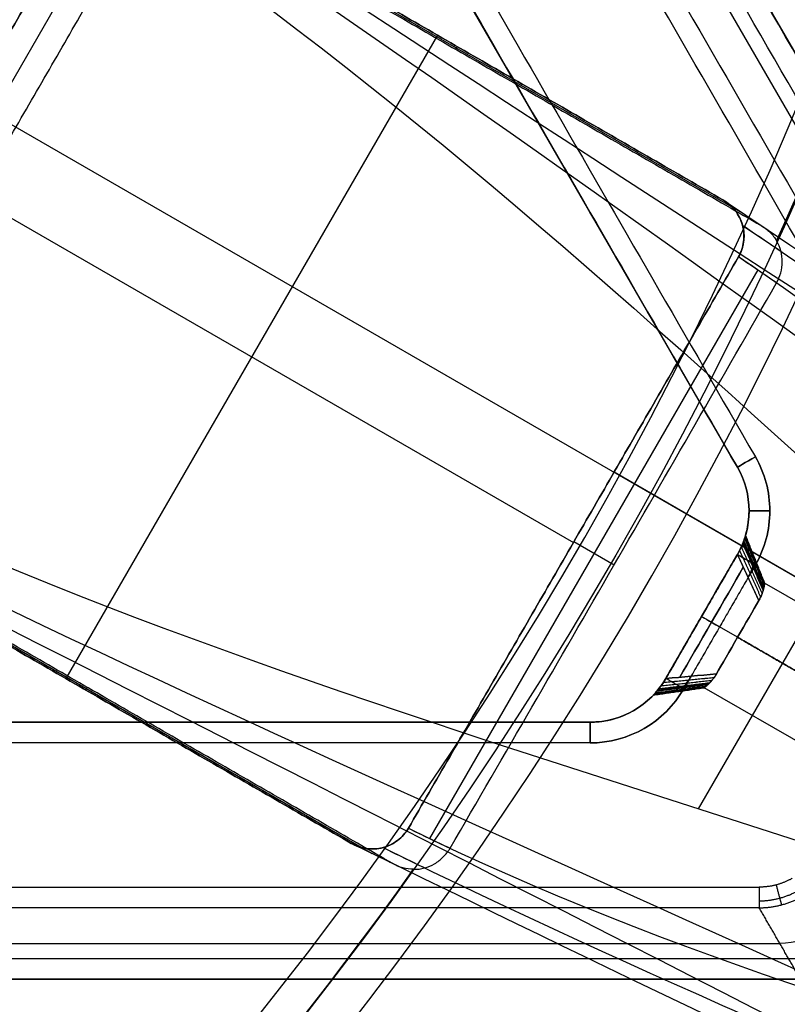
# Model space of a CAD drawing. Header units: millimetres. Extents: x -231 to 231, y -185 to 265.
# Tile 18 of 29: x 130 to 167, y -113 to -65. Entities that reach past the tile are written whole.
import ezdxf

# ---------------------------------------------------------------- set-up
doc = ezdxf.new("R2010")
doc.units = ezdxf.units.MM
doc.layers.add('Layer 01', color=7, linetype='Continuous', true_color=0x000000)

msp = doc.modelspace()

# ---------------------------------------------------------------- linework, layer by layer
at = {"layer": 'Layer 01', "color": 254, "true_color": 0xcad1ee}
for p, q in [((12.729, 201.137, 309.5), (180.554, -89.545, 309.5)), ((178.583, -89.549, 323.518), (11.74, 199.432, 323.518)), ((164.794, -86.971, 323.5), (7.078, 186.201, 323.5)), ((164.794, -86.971, 337.5), (7.078, 186.201, 337.5)), ((137.714, -58.969, 771.15), (165.028, -74.739, 771.15)), ((134.963, -59.694, 771.159), (119.178, -87.034, 771.159)), ((150.375, -66.193, 781.5), (132.512, -97.133, 781.5)), ((150.375, -66.193, 781.5), (132.512, -97.133, 781.5)), ((151.259, -66.876, 760.8), (151.334, -66.746, 781.5)), ((127.926, -69.351, 781.5), (186.354, -103.084, 230.361)), ((125.974, -72.731, 781.5), (156.914, -90.595, 781.5)), ((125.974, -72.731, 781.5), (156.914, -90.595, 781.5)), ((165.771, -77.485, 771.164), (149.99, -104.819, 771.164)), ((210.288, -116.898, 231.23), (158.868, -87.211, 781.5)), ((171.001, -89.385, 394.938), (162.91, -103.398, 394.938)), ((119.926, -89.779, 771.15), (147.24, -105.549, 771.15)), ((158.869, -91.674, 760.81), (156.936, -90.558, 781.5)), ((161.353, -97.13, 332.244), (164.794, -91.171, 332.244)), ((161.353, -97.13, 314.756), (164.794, -91.171, 314.756)), ((175.579, -98.022, 323.5), (166.104, -92.552, 323.5)), ((163.073, -94.15, 328.4), (163.073, -94.15, 337.5)), ((163.073, -94.15, 309.5), (163.073, -94.15, 318.6)), ((164.805, -95.15, 326.4), (163.073, -94.15, 328.4)), ((164.805, -95.15, 320.6), (163.073, -94.15, 318.6)), ((133.471, -97.686, 781.5), (133.546, -97.556, 760.8)), ((172.679, -103.045, 323.5), (163.204, -97.575, 323.5)), ((-157.716, -99.23, 323.5), (157.716, -99.23, 323.5)), ((-166.836, -109.871, 323.622), (166.836, -109.871, 323.622))]:
    msp.add_line(p, q, dxfattribs=at)
for centre, radius, start, end in [((0, 0, 797.5), 185.225, 180, 0), ((0, 0, 762.8), 185.225, 180, 0), ((0, 0, 780.15), 185.225, 180, 0), ((0, 0, 799.5), 181.505, 180, 0), ((0, 0, 760.8), 183.225, 335.46491, 360), ((0, 0, 760.8), 183.225, 335.46491, 343.64327), ((161.156, -89.071, 338.5), 5.2, 0, 30), ((161.156, -89.071, 308.5), 5.2, 0, 30), ((161.156, -89.071, 309.5), 4.2, 360, 30), ((161.156, -89.071, 323.5), 4.2, 0, 30), ((161.156, -89.071, 309.5), 4.2, 330, 0), ((161.156, -89.071, 323.5), 4.2, 343.6138, 0), ((161.156, -89.071, 338.5), 5.2, 330, 0), ((161.156, -89.071, 308.5), 5.2, 330, 0), ((161.156, -89.071, 338.5), 5.2, 330, 0), ((157.716, -95.03, 309.5), 4.2, 270, 330), ((157.716, -95.03, 338.5), 5.2, 270, 330), ((157.716, -95.03, 308.5), 5.2, 270, 330), ((157.716, -95.03, 323.5), 4.2, 270, 316.3862), ((0, 0, 760.8), 183.225, 215.46491, 324.53509)]:
    msp.add_arc(centre, radius, start, end, dxfattribs=at)
at = {"layer": 'Layer 01', "color": 254, "true_color": 0xcad1ee, "extrusion": (0, 0, -1)}
for centre, radius, start, end in [((0, 0, -799.5), 183.225, 180, 0), ((-161.156, -89.071, -338.5), 5.2, 150, 180), ((-161.156, -89.071, -308.5), 5.2, 150, 180), ((-161.156, -89.071, -337.5), 4.2, 150, 180), ((-161.156, -89.071, -337.5), 4.2, 180, 210), ((-161.156, -89.071, -308.5), 5.2, 180, 210), ((-157.716, -95.03, -337.5), 4.2, 210, 270), ((-157.716, -95.03, -338.5), 5.2, 210, 270), ((-157.716, -95.03, -308.5), 5.2, 210, 270)]:
    msp.add_arc(centre, radius, start, end, dxfattribs=at)
at = {"layer": 'Layer 01', "color": 254, "true_color": 0xcad1ee, "extrusion": (-0.5, 0.866025, 0)}
msp.add_arc((-100.23, 337.5, -157.716), 1, 0, 90, dxfattribs=at)
at = {"layer": 'Layer 01', "color": 254, "true_color": 0xcad1ee, "extrusion": (-0.5, 0.866025, -1.85927e-15)}
msp.add_arc((-100.23, 309.5, -157.716), 1, 270, 0, dxfattribs=at)
at = {"layer": 'Layer 01', "color": 254, "true_color": 0xcad1ee, "extrusion": (0, -1, 0)}
for centre, start, end in [((166.356, 309.5, 89.071), 180, 270), ((166.356, 337.5, 89.071), 90, 180)]:
    msp.add_arc(centre, 1, start, end, dxfattribs=at)
at = {"layer": 'Layer 01', "color": 254, "true_color": 0xcad1ee, "extrusion": (-0.866025, 0.5, -8.54739e-15)}
msp.add_arc((0, 323.5, -188.301), 4.9, 45.398, 134.602, dxfattribs=at)
at = {"layer": 'Layer 01', "color": 254, "true_color": 0xcad1ee, "extrusion": (-0.866025, 0.5, -6.43352e-16)}
msp.add_arc((0, 323.5, -188.301), 4.9, 225.398, 314.602, dxfattribs=at)
at = {"layer": 'Layer 01', "color": 254, "true_color": 0xcad1ee, "extrusion": (0.5, 0.866025, 1.20185e-14)}
for centre in [(-189.301, 309.5, 3.441), (-189.301, 309.5, -3.441)]:
    msp.add_arc(centre, 1, 270, 0, dxfattribs=at)
at = {"layer": 'Layer 01', "color": 254, "true_color": 0xcad1ee, "extrusion": (0.5, 0.866025, 0)}
for centre in [(-189.301, 337.5, 3.441), (-189.301, 337.5)]:
    msp.add_arc(centre, 1, 0, 90, dxfattribs=at)
at = {"layer": 'Layer 01', "color": 254, "true_color": 0xcad1ee, "extrusion": (-0.866025, 0.5, 0)}
for start, end in [(45.398, 134.602), (225.398, 314.602)]:
    msp.add_arc((0, 323.5, -188.854), 4.347, start, end, dxfattribs=at)
at = {"layer": 'Layer 01', "color": 254, "true_color": 0xcad1ee, "extrusion": (0.866025, -0.5, -1.60845e-14)}
msp.add_arc((0, 323.5, 190.301), 2.9, 45.398, 90, dxfattribs=at)
at = {"layer": 'Layer 01', "color": 254, "true_color": 0xcad1ee, "extrusion": (0.866025, -0.5, 3.0441e-14)}
msp.add_arc((0, 323.5, 190.301), 2.9, 270, 314.602, dxfattribs=at)
at = {"layer": 'Layer 01', "color": 254, "true_color": 0xcad1ee, "extrusion": (-0.5, -0.866025, 0)}
for centre, start, end in [((189.301, 309.5), 180, 270), ((189.301, 337.5, 3.441), 90, 180)]:
    msp.add_arc(centre, 1, start, end, dxfattribs=at)
at = {"layer": 'Layer 01', "color": 254, "true_color": 0xcad1ee, "extrusion": (0.866025, -0.5, 4.01448e-14)}
msp.add_arc((0, 323.5, 190.301), 2.9, 225.398, 270, dxfattribs=at)
at = {"layer": 'Layer 01', "color": 254, "true_color": 0xcad1ee, "extrusion": (0.866025, -0.5, -1.94078e-14)}
msp.add_arc((0, 323.5, 190.301), 2.9, 90, 134.602, dxfattribs=at)
at = {"layer": 'Layer 01', "color": 254, "true_color": 0xcad1ee, "extrusion": (-1, 0, 0)}
for centre, start, end in [((100.23, 337.5, -157.716), 90, 180), ((100.23, 309.5, -157.716), 180, 270)]:
    msp.add_arc(centre, 1, start, end, dxfattribs=at)
at = {"layer": 'Layer 01', "color": 254, "true_color": 0xcad1ee, "extrusion": (1, 0, 0)}
msp.add_arc((-107.164, 337.5, 165.846), 1, 90, 173.0209, dxfattribs=at)
at = {"layer": 'Layer 01', "color": 254, "true_color": 0xcad1ee, "extrusion": (0.06998, -0.121209, -0.990157)}
msp.add_arc((91.633, 218.459, -295.453), 4.2, 60.2448, 119.7552, dxfattribs=at)
at = {"layer": 'Layer 01', "color": 254, "true_color": 0xcad1ee}
for points, degree in [([(180.548, -89.549, 309.622), (96.635, 55.792, 309.622), (12.723, 201.133, 309.622)], 2), ([(12.729, 201.137, 309.5), (96.642, 55.796, 309.5), (180.554, -89.545, 309.5)], 2), ([(179.688, -90.045, 308.5), (95.776, 55.296, 308.5), (11.863, 200.637, 308.5)], 2), ([(10.744, 197.706, 337.622), (93.667, 54.079, 337.622), (176.59, -89.549, 337.622)], 2), ([(175.73, -90.045, 338.5), (92.807, 53.582, 338.5), (9.884, 197.209, 338.5)], 2), ([(7.944, 186.701, 338.5), (86.802, 50.115, 338.5), (165.66, -86.471, 338.5)], 2), ([(7.944, 186.701, 308.5), (86.802, 50.115, 308.5), (165.66, -86.471, 308.5)], 2), ([(7.078, 186.201, 337.5), (85.936, 49.615, 337.5), (164.794, -86.971, 337.5)], 2), ([(164.794, -86.971, 309.5), (85.936, 49.615, 309.5), (7.078, 186.201, 309.5)], 2), ([(131.169, -43.399, 765.3), (117.169, -67.647, 765.3), (103.169, -91.896, 765.3)], 2), ([(103.169, -91.896, 792.971), (107.835, -83.813, 792.837), (117.169, -67.647, 792.686), (126.502, -51.482, 792.837), (131.169, -43.399, 792.971)], 3), ([(135.066, -45.649, 760.8), (121.066, -69.897, 760.8), (107.066, -94.146, 760.8)], 2), ([(135.124, -58.063, 781.5), (161.577, -75.501, 523.137), (189.078, -96.911, 265.149), (215.533, -114.357, 6.786)], 3), ([(136.649, -58.268, 781.5), (150.376, -66.193, 781.5), (164.103, -74.118, 781.5)], 2), ([(164.103, -74.118, 781.5), (150.376, -66.193, 781.5), (136.649, -58.268, 781.5)], 2), ([(118.042, -86.471, 781.5), (125.974, -72.731, 781.5), (133.907, -58.992, 781.5)], 2), ([(133.907, -58.992, 781.5), (125.974, -72.731, 781.5), (118.042, -86.471, 781.5)], 2), ([(133.907, -58.992, 781.5), (160.35, -76.424, 523.225), (181.806, -102.477, 265.021), (208.235, -119.934, 6.746)], 3), ([(138.787, -59.676, 760.8), (152.366, -67.515, 760.8), (165.944, -75.354, 760.8)], 2), ([(120.322, -87.589, 760.8), (128.169, -73.998, 760.8), (136.016, -60.407, 760.8)], 2), ([(164.845, -76.858, 781.5), (156.914, -90.595, 781.5), (148.984, -104.331, 781.5)], 2), ([(148.984, -104.331, 781.5), (156.914, -90.595, 781.5), (164.845, -76.858, 781.5)], 2), ([(166.677, -78.111, 760.988), (166.07, -77.688, 767.826), (165.459, -77.27, 774.663), (164.845, -76.858, 781.5)], 3), ([(229.4, -132.174, 7.044), (206.23, -116.591, 265.22), (188.033, -92.409, 523.324), (164.845, -76.858, 781.5)], 3), ([(207.983, -120.369, 6.746), (179.651, -106.21, 265.021), (146.36, -100.656, 523.225), (118.042, -86.471, 781.5)], 3), ([(164.794, -86.971, 309.5), (164.794, -86.971, 323.5), (164.794, -86.971, 337.5)], 2), ([(117.846, -87.989, 781.5), (146.174, -102.179, 523.137), (178.467, -115.291, 265.149), (206.803, -129.478, 6.786)], 3), ([(146.239, -105.058, 781.5), (132.513, -97.133, 781.5), (118.786, -89.208, 781.5)], 2), ([(118.786, -89.208, 781.5), (132.513, -97.133, 781.5), (146.239, -105.058, 781.5)], 2), ([(165.356, -89.071, 337.5), (165.356, -89.071, 323.5), (165.356, -89.071, 309.5)], 2), ([(148.231, -106.034, 760.8), (134.653, -98.195, 760.8), (121.074, -90.356, 760.8)], 2), ([(165.141, -90.398, 322.063), (165.612, -91.542, 322.356), (166.082, -92.686, 322.65)], 2), ([(165.141, -90.398, 324.933), (165.612, -91.542, 324.64), (166.083, -92.686, 324.348)], 2), ([(165.155, -90.355, 324.699), (165.623, -91.5, 324.454), (166.09, -92.645, 324.21)], 2), ([(165.166, -90.32, 322.532), (165.631, -91.466, 322.729), (166.095, -92.613, 322.927)], 2), ([(165.167, -90.319, 324.461), (165.631, -91.465, 324.265), (166.096, -92.612, 324.069)], 2), ([(165.175, -90.292, 322.771), (165.637, -91.439, 322.92), (166.1, -92.586, 323.069)], 2), ([(165.181, -90.272, 323.014), (165.642, -91.419, 323.113), (166.102, -92.567, 323.212)], 2), ([(165.181, -90.272, 323.981), (165.642, -91.419, 323.883), (166.102, -92.567, 323.784)], 2), ([(165.186, -90.256, 323.498), (165.645, -91.404, 323.499), (166.104, -92.552, 323.499)], 2), ([(164.985, -90.797, 320.756), (165.482, -91.926, 321.316), (165.98, -93.054, 321.876)], 2), ([(164.986, -90.796, 326.241), (165.483, -91.924, 325.682), (165.98, -93.053, 325.122)], 2), ([(165.052, -90.64, 321.17), (165.54, -91.775, 321.645), (166.028, -92.91, 322.121)], 2), ([(165.053, -90.637, 325.824), (165.541, -91.773, 325.35), (166.028, -92.908, 324.875)], 2), ([(165.08, -90.569, 321.387), (165.563, -91.707, 321.818), (166.046, -92.845, 322.249)], 2), ([(165.104, -90.504, 325.387), (165.583, -91.645, 325.002), (166.061, -92.785, 324.617)], 2), ([(165.104, -90.505, 321.609), (165.582, -91.646, 321.995), (166.061, -92.786, 322.381)], 2), ([(164.794, -91.171, 337.5), (163.073, -94.15, 337.5), (161.353, -97.13, 337.5)], 2), ([(161.353, -97.13, 309.5), (163.073, -94.15, 309.5), (164.794, -91.171, 309.5)], 2), ([(164.794, -91.171, 326.989), (164.794, -91.171, 332.244), (164.794, -91.171, 337.5)], 2), ([(164.794, -91.171, 309.5), (164.794, -91.171, 314.756), (164.794, -91.171, 320.011)], 2), ([(165.823, -93.387, 325.565), (165.309, -92.279, 326.277), (164.794, -91.171, 326.989)], 2), ([(164.794, -91.171, 320.011), (165.309, -92.279, 320.723), (165.823, -93.387, 321.435)], 2), ([(164.9, -90.974, 326.63), (165.407, -92.094, 325.991), (165.913, -93.214, 325.352)], 2), ([(164.9, -90.975, 320.37), (165.407, -92.094, 321.009), (165.913, -93.214, 321.647)], 2), ([(165.66, -91.671, 338.5), (163.939, -94.65, 338.5), (162.219, -97.63, 338.5)], 2), ([(165.66, -91.671, 308.5), (163.939, -94.65, 308.5), (162.219, -97.63, 308.5)], 2), ([(164.805, -95.15, 326.4), (169.293, -97.741, 326.4), (173.78, -100.332, 326.4)], 2), ([(174.478, -100.735, 320.6), (169.642, -97.943, 320.6), (164.805, -95.15, 320.6)], 2), ([(163.787, -96.914, 321.435), (162.976, -96.986, 320.961), (162.164, -97.058, 320.486), (161.353, -97.13, 320.011)], 3), ([(161.353, -97.13, 326.989), (162.164, -97.058, 326.514), (162.976, -96.986, 326.039), (163.787, -96.914, 325.565)], 3), ([(160.802, -97.878, 324.468), (162.028, -97.707, 324.271), (163.253, -97.537, 324.073)], 2), ([(160.827, -97.851, 322.301), (162.053, -97.683, 322.546), (163.278, -97.515, 322.79)], 2), ([(160.857, -97.818, 322.067), (162.083, -97.653, 322.36), (163.309, -97.489, 322.652)], 2), ([(160.858, -97.817, 324.937), (162.084, -97.653, 324.644), (163.31, -97.488, 324.35)], 2), ([(160.931, -97.732, 321.613), (162.158, -97.576, 321.998), (163.385, -97.421, 322.383)], 2), ([(160.932, -97.731, 325.391), (162.159, -97.576, 325.005), (163.386, -97.42, 324.619)], 2), ([(160.975, -97.679, 325.613), (162.202, -97.528, 325.182), (163.43, -97.377, 324.751)], 2), ([(161.021, -97.621, 321.176), (162.248, -97.476, 321.65), (163.475, -97.331, 322.125)], 2), ([(161.022, -97.62, 325.83), (162.25, -97.474, 325.355), (163.477, -97.329, 324.879)], 2), ([(161.124, -97.484, 320.759), (162.35, -97.35, 321.318), (163.576, -97.217, 321.878)], 2), ([(161.125, -97.483, 326.244), (162.351, -97.349, 325.684), (163.577, -97.216, 325.124)], 2), ([(161.236, -97.32, 326.63), (162.459, -97.199, 325.991), (163.682, -97.078, 325.353)], 2), ([(161.236, -97.321, 320.37), (162.459, -97.2, 321.009), (163.682, -97.078, 321.648)], 2), ([(161.353, -97.13, 337.5), (161.353, -97.13, 332.244), (161.353, -97.13, 326.989)], 2), ([(161.353, -97.13, 320.011), (161.353, -97.13, 314.756), (161.353, -97.13, 309.5)], 2), ([(160.756, -97.927, 323.502), (161.98, -97.751, 323.501), (163.204, -97.575, 323.501)], 2), ([(160.768, -97.915, 323.986), (161.992, -97.74, 323.887), (163.217, -97.565, 323.788)], 2), ([(160.768, -97.915, 323.019), (161.992, -97.74, 323.117), (163.216, -97.565, 323.216)], 2), ([(160.783, -97.9, 324.229), (162.007, -97.726, 324.08), (163.232, -97.553, 323.931)], 2), ([(160.802, -97.879, 322.539), (162.027, -97.708, 322.735), (163.252, -97.537, 322.931)], 2), ([(157.716, -99.23, 337.5), (0, -99.23, 337.5), (-157.716, -99.23, 337.5)], 2), ([(-157.716, -99.23, 309.5), (0, -99.23, 309.5), (157.716, -99.23, 309.5)], 2), ([(157.716, -99.23, 309.5), (157.716, -99.23, 323.5), (157.716, -99.23, 337.5)], 2), ([(157.716, -100.23, 338.5), (0, -100.23, 338.5), (-157.716, -100.23, 338.5)], 2), ([(157.716, -100.23, 308.5), (0, -100.23, 308.5), (-157.716, -100.23, 308.5)], 2), ([(148.984, -104.331, 781.5), (149.647, -104.657, 774.663), (150.314, -104.977, 767.826), (150.985, -105.291, 760.988)], 3), ([(148.984, -104.331, 781.5), (174.046, -116.637, 523.324), (204.086, -120.305, 265.22), (229.166, -132.579, 7.044)], 3), ([(-165.846, -107.164, 338.5), (0, -107.164, 338.5), (165.846, -107.164, 338.5)], 2), ([(165.846, -108.157, 337.622), (0, -108.157, 337.622), (-165.846, -108.157, 337.622)], 2), ([(167.825, -111.585, 309.622), (166.836, -109.871, 323.622), (165.846, -108.157, 337.622)], 2), ([(-167.825, -110.592, 308.5), (0, -110.592, 308.5), (167.825, -110.592, 308.5)], 2), ([(-167.825, -111.585, 309.622), (0, -111.585, 309.622), (167.825, -111.585, 309.622)], 2), ([(167.825, -111.592, 309.5), (0, -111.592, 309.5), (-167.825, -111.592, 309.5)], 2)]:
    msp.add_open_spline(points, degree=degree, dxfattribs=at)
for points, knots in [([(224.675, -115.58, 6.895), (224.673, -115.579, 6.915), (224.671, -115.577, 6.936), (224.668, -115.576, 6.957), (198.193, -98.124, 265.542), (163.13, -75.723, 522.915), (136.649, -58.268, 781.5)], [-781.821951, -781.821951, -781.821951, -781.821951, -781.759611, -781.759611, -781.759611, 0, 0, 0, 0]), ([(164.103, -74.118, 781.5), (164.109, -74.122, 781.428), (164.115, -74.127, 781.357), (164.122, -74.131, 781.285), (164.735, -74.542, 774.458), (165.342, -74.95, 767.629), (165.944, -75.354, 760.8)], [0, 0, 0, 0, 0.215963, 0.215963, 0.215963, 20.818493, 20.818493, 20.818493, 20.818493]), ([(164.103, -74.118, 781.5), (164.332, -74.25, 781.5), (164.534, -74.428, 781.5), (164.853, -74.842, 781.5), (164.973, -75.083, 781.5), (165.076, -75.462, 781.5), (165.098, -75.593, 781.5), (165.116, -75.855, 781.5), (165.112, -75.986, 781.5), (165.079, -76.246, 781.5), (165.049, -76.376, 781.5), (164.965, -76.624, 781.5), (164.911, -76.743, 781.5), (164.845, -76.858, 781.5)], [0, 0, 0, 0, 0.791401, 0.791401, 1.582801, 1.582801, 1.978501, 1.978501, 2.374202, 2.374202, 2.769902, 2.769902, 3.165602, 3.165602, 3.165602, 3.165602]), ([(164.845, -76.858, 781.5), (164.911, -76.743, 781.5), (164.965, -76.624, 781.5), (165.049, -76.376, 781.5), (165.079, -76.246, 781.5), (165.112, -75.986, 781.5), (165.116, -75.855, 781.5), (165.098, -75.593, 781.5), (165.076, -75.462, 781.5), (164.973, -75.083, 781.5), (164.853, -74.842, 781.5), (164.534, -74.428, 781.5), (164.332, -74.25, 781.5), (164.103, -74.118, 781.5)], [0, 0, 0, 0, 0.3957, 0.3957, 0.791401, 0.791401, 1.187101, 1.187101, 1.582801, 1.582801, 2.374202, 2.374202, 3.165602, 3.165602, 3.165602, 3.165602]), ([(164.103, -74.118, 781.5), (164.109, -74.122, 781.428), (164.115, -74.127, 781.357), (164.122, -74.131, 781.285), (187.274, -89.658, 523.513), (201.865, -100.251, 264.675), (224.957, -115.743, 6.895)], [-778.232194, -778.232194, -778.232194, -778.232194, -778.016231, -778.016231, -778.016231, 0, 0, 0, 0]), ([(165.042, -75.337, 781.5), (165.044, -75.339, 781.48), (165.046, -75.34, 781.461), (165.047, -75.341, 781.441), (188.224, -90.885, 523.391), (207.427, -107.505, 265.048), (230.585, -123.054, 6.996)], [162.909634, 162.909634, 162.909634, 162.909634, 162.968678, 162.968678, 162.968678, 941.769422, 941.769422, 941.769422, 941.769422]), ([(165.042, -75.337, 781.5), (165.044, -75.339, 781.48), (165.046, -75.34, 781.461), (165.047, -75.341, 781.441), (165.664, -75.755, 774.574), (166.278, -76.169, 767.707), (166.889, -76.584, 760.84)], [162.909634, 162.909634, 162.909634, 162.909634, 162.968678, 162.968678, 162.968678, 183.69322, 183.69322, 183.69322, 183.69322]), ([(165.944, -75.354, 760.8), (166.096, -75.443, 760.8), (166.236, -75.55, 760.8), (166.485, -75.797, 760.8), (166.592, -75.934, 760.8), (166.681, -76.084, 760.8)], [-1.051806, -1.051806, -1.051806, -1.051806, -0.525903, -0.525903, 0, 0, 0, 0]), ([(166.677, -78.111, 760.988), (166.766, -77.955, 760.995), (166.834, -77.792, 760.991), (166.927, -77.449, 760.964), (166.952, -77.272, 760.941), (166.954, -76.921, 760.89), (166.932, -76.743, 760.861), (166.841, -76.404, 760.816), (166.773, -76.239, 760.8), (166.681, -76.084, 760.8)], [0, 0, 0, 0, 0.535681, 0.535681, 1.071362, 1.071362, 1.607044, 1.607044, 2.142725, 2.142725, 2.142725, 2.142725]), ([(150.985, -105.291, 760.988), (152.302, -103.032, 760.889), (153.613, -100.769, 760.853), (156.232, -96.241, 760.813), (157.54, -93.976, 760.81), (160.156, -89.445, 760.81), (161.463, -87.18, 760.813), (164.075, -82.648, 760.853), (165.379, -80.381, 760.889), (166.677, -78.111, 760.988)], [-31.388997, -31.388997, -31.388997, -31.388997, -23.541748, -23.541748, -15.694499, -15.694499, -7.847249, -7.847249, 0, 0, 0, 0]), ([(118.786, -89.208, 781.5), (147.143, -103.413, 522.915), (184.074, -122.578, 265.542), (212.426, -136.781, 6.957), (212.428, -136.782, 6.936), (212.431, -136.783, 6.916), (212.433, -136.784, 6.895)], [-781.821923, -781.821923, -781.821923, -781.821923, -0.062312, -0.062312, -0.062312, 0, 0, 0, 0]), ([(164.794, -91.171, 326.989), (164.872, -91.035, 326.761), (164.935, -90.909, 326.512), (165.037, -90.682, 325.97), (165.075, -90.585, 325.687), (165.163, -90.343, 324.788), (165.186, -90.255, 324.145), (165.186, -90.256, 323.175), (165.18, -90.277, 322.851), (165.16, -90.341, 322.372), (165.151, -90.367, 322.218), (165.131, -90.429, 321.91), (165.118, -90.465, 321.759), (165.074, -90.586, 321.31), (165.036, -90.684, 321.026), (164.934, -90.91, 320.486), (164.872, -91.036, 320.238), (164.794, -91.171, 320.011)], [0, 0, 0, 0, 0.921842, 0.921842, 1.843684, 1.843684, 3.687368, 3.687368, 4.60921, 4.60921, 5.070131, 5.070131, 5.531052, 5.531052, 6.452894, 6.452894, 7.374736, 7.374736, 7.374736, 7.374736]), ([(165.309, -92.279, 320.723), (165.345, -92.215, 320.815), (165.378, -92.153, 320.91), (165.435, -92.035, 321.107), (165.46, -91.979, 321.21), (165.504, -91.872, 321.422), (165.523, -91.822, 321.532), (165.548, -91.752, 321.702), (165.556, -91.729, 321.76), (165.57, -91.686, 321.877), (165.576, -91.665, 321.936), (165.594, -91.607, 322.113), (165.604, -91.572, 322.234), (165.62, -91.512, 322.479), (165.626, -91.487, 322.603), (165.633, -91.456, 322.792), (165.635, -91.447, 322.856), (165.639, -91.431, 322.984), (165.64, -91.425, 323.048), (165.644, -91.409, 323.242), (165.645, -91.404, 323.37), (165.645, -91.404, 323.627), (165.644, -91.409, 323.755), (165.639, -91.429, 324.01), (165.636, -91.445, 324.138), (165.629, -91.476, 324.328), (165.626, -91.487, 324.392), (165.619, -91.513, 324.517), (165.616, -91.526, 324.579), (165.604, -91.571, 324.763), (165.594, -91.606, 324.884), (165.571, -91.683, 325.12), (165.557, -91.726, 325.236), (165.524, -91.82, 325.463), (165.505, -91.871, 325.575), (165.461, -91.978, 325.788), (165.436, -92.035, 325.892), (165.378, -92.153, 326.09), (165.345, -92.215, 326.185), (165.309, -92.279, 326.277)], [0, 0, 0, 0, 0.460312, 0.460312, 0.920625, 0.920625, 1.380937, 1.380937, 1.611094, 1.611094, 1.84125, 1.84125, 2.301562, 2.301562, 2.761875, 2.761875, 2.992031, 2.992031, 3.222187, 3.222187, 3.6825, 3.6825, 4.142812, 4.142812, 4.603124, 4.603124, 4.833281, 4.833281, 5.063437, 5.063437, 5.523749, 5.523749, 5.984062, 5.984062, 6.444374, 6.444374, 6.904687, 6.904687, 7.364999, 7.364999, 7.364999, 7.364999]), ([(165.823, -93.387, 321.435), (165.856, -93.331, 321.499), (165.886, -93.273, 321.569), (165.917, -93.206, 321.657), (165.919, -93.201, 321.664), (165.925, -93.188, 321.682), (165.934, -93.169, 321.708), (165.942, -93.149, 321.736), (165.959, -93.109, 321.793), (165.97, -93.082, 321.833), (165.981, -93.051, 321.881), (165.982, -93.049, 321.884), (165.984, -93.043, 321.893), (165.987, -93.035, 321.906), (165.994, -93.016, 321.937), (166, -92.998, 321.966), (166.012, -92.962, 322.027), (166.02, -92.936, 322.072), (166.028, -92.909, 322.124), (166.028, -92.908, 322.125), (166.029, -92.906, 322.129), (166.03, -92.903, 322.135), (166.032, -92.895, 322.151), (166.035, -92.887, 322.166), (166.039, -92.871, 322.198), (166.043, -92.858, 322.222), (166.047, -92.842, 322.256), (166.048, -92.838, 322.265), (166.05, -92.831, 322.28), (166.052, -92.821, 322.302), (166.054, -92.813, 322.32), (166.058, -92.798, 322.353), (166.06, -92.791, 322.37), (166.061, -92.786, 322.382), (166.062, -92.783, 322.387), (166.062, -92.781, 322.394), (166.063, -92.777, 322.403), (166.065, -92.768, 322.425), (166.069, -92.75, 322.468), (166.072, -92.737, 322.503), (166.077, -92.712, 322.57), (166.08, -92.698, 322.612), (166.083, -92.685, 322.654), (166.083, -92.682, 322.662), (166.084, -92.679, 322.674), (166.085, -92.673, 322.692), (166.087, -92.661, 322.734), (166.089, -92.651, 322.769), (166.092, -92.633, 322.838), (166.094, -92.622, 322.883), (166.096, -92.61, 322.938), (166.096, -92.608, 322.951), (166.097, -92.603, 322.976), (166.098, -92.596, 323.012), (166.1, -92.581, 323.097), (166.102, -92.572, 323.17), (166.104, -92.557, 323.313), (166.104, -92.552, 323.407), (166.104, -92.552, 323.683), (166.102, -92.571, 323.874), (166.095, -92.614, 324.081), (166.095, -92.616, 324.091), (166.094, -92.621, 324.113), (166.093, -92.629, 324.147), (166.091, -92.638, 324.181), (166.088, -92.656, 324.251), (166.086, -92.67, 324.299), (166.082, -92.688, 324.354), (166.082, -92.689, 324.358), (166.081, -92.692, 324.367), (166.08, -92.697, 324.382), (166.078, -92.708, 324.418), (166.076, -92.72, 324.45), (166.07, -92.745, 324.517), (166.066, -92.763, 324.566), (166.061, -92.786, 324.62), (166.061, -92.786, 324.62), (166.061, -92.788, 324.623), (166.06, -92.79, 324.628), (166.059, -92.796, 324.641), (166.057, -92.802, 324.656), (166.054, -92.816, 324.689), (166.05, -92.829, 324.716), (166.045, -92.848, 324.755), (166.045, -92.85, 324.761), (166.043, -92.857, 324.774), (166.041, -92.866, 324.792), (166.038, -92.874, 324.809), (166.034, -92.89, 324.841), (166.031, -92.9, 324.86), (166.028, -92.909, 324.877), (166.027, -92.912, 324.881), (166.026, -92.915, 324.888), (166.025, -92.92, 324.897), (166.022, -92.931, 324.917), (166.015, -92.954, 324.958), (166.008, -92.972, 324.99), (165.996, -93.009, 325.052), (165.988, -93.032, 325.089), (165.979, -93.056, 325.126), (165.978, -93.06, 325.133), (165.975, -93.067, 325.144), (165.971, -93.077, 325.159), (165.962, -93.101, 325.196), (165.954, -93.122, 325.225), (165.937, -93.162, 325.283), (165.925, -93.188, 325.319), (165.91, -93.22, 325.361), (165.907, -93.228, 325.372), (165.9, -93.243, 325.391), (165.889, -93.265, 325.419), (165.878, -93.287, 325.446), (165.855, -93.33, 325.499), (165.84, -93.359, 325.533), (165.823, -93.387, 325.565)], [-4.613828, -4.613828, -4.613828, -4.613828, -4.325463, -4.325463, -4.289418, -4.289418, -4.253372, -4.181281, -4.181281, -4.037099, -4.037099, -4.019076, -4.019076, -4.001054, -3.965008, -3.892917, -3.892917, -3.748735, -3.748735, -3.739724, -3.739724, -3.730712, -3.712689, -3.676644, -3.676644, -3.604553, -3.604553, -3.58653, -3.58653, -3.568507, -3.532462, -3.532462, -3.460371, -3.460371, -3.451359, -3.451359, -3.442348, -3.424325, -3.38828, -3.316189, -3.316189, -3.172007, -3.172007, -3.153984, -3.153984, -3.135961, -3.099915, -3.027824, -3.027824, -2.883642, -2.883642, -2.847597, -2.847597, -2.811551, -2.73946, -2.595278, -2.595278, -2.306914, -2.306914, -1.730185, -1.730185, -1.69414, -1.69414, -1.658094, -1.586003, -1.586003, -1.441821, -1.441821, -1.423798, -1.423798, -1.405776, -1.36973, -1.297639, -1.297639, -1.153457, -1.153457, -1.144446, -1.144446, -1.135434, -1.117411, -1.081366, -1.081366, -1.009275, -1.009275, -0.991252, -0.991252, -0.973229, -0.937184, -0.937184, -0.865093, -0.865093, -0.856081, -0.856081, -0.84707, -0.829047, -0.793002, -0.720911, -0.720911, -0.576728, -0.576728, -0.558706, -0.558706, -0.540683, -0.504637, -0.432546, -0.432546, -0.288364, -0.288364, -0.252319, -0.252319, -0.216273, -0.144182, -0.144182, 0, 0, 0, 0]), ([(162.57, -97.022, 326.277), (162.533, -97.086, 326.185), (162.496, -97.145, 326.09), (162.423, -97.254, 325.893), (162.386, -97.303, 325.79), (162.316, -97.395, 325.578), (162.282, -97.436, 325.468), (162.233, -97.493, 325.298), (162.218, -97.511, 325.24), (162.187, -97.545, 325.123), (162.173, -97.561, 325.064), (162.131, -97.605, 324.887), (162.106, -97.631, 324.766), (162.062, -97.675, 324.521), (162.043, -97.693, 324.397), (162.02, -97.715, 324.208), (162.013, -97.721, 324.144), (162.001, -97.732, 324.016), (161.996, -97.737, 323.952), (161.984, -97.747, 323.758), (161.98, -97.751, 323.63), (161.98, -97.751, 323.373), (161.984, -97.748, 323.245), (162, -97.733, 322.99), (162.011, -97.723, 322.862), (162.034, -97.701, 322.672), (162.043, -97.693, 322.608), (162.062, -97.674, 322.483), (162.072, -97.664, 322.421), (162.105, -97.631, 322.237), (162.13, -97.606, 322.116), (162.186, -97.547, 321.88), (162.216, -97.514, 321.764), (162.28, -97.438, 321.537), (162.315, -97.396, 321.425), (162.386, -97.304, 321.212), (162.422, -97.254, 321.108), (162.496, -97.145, 320.91), (162.533, -97.086, 320.815), (162.57, -97.022, 320.723)], [0, 0, 0, 0, 0.460312, 0.460312, 0.920625, 0.920625, 1.380937, 1.380937, 1.611094, 1.611094, 1.84125, 1.84125, 2.301562, 2.301562, 2.761875, 2.761875, 2.992031, 2.992031, 3.222187, 3.222187, 3.6825, 3.6825, 4.142812, 4.142812, 4.603124, 4.603124, 4.833281, 4.833281, 5.063437, 5.063437, 5.523749, 5.523749, 5.984062, 5.984062, 6.444374, 6.444374, 6.904687, 6.904687, 7.364999, 7.364999, 7.364999, 7.364999]), ([(163.787, -96.914, 325.565), (163.755, -96.97, 325.501), (163.72, -97.025, 325.431), (163.678, -97.085, 325.343), (163.674, -97.09, 325.336), (163.666, -97.101, 325.318), (163.653, -97.118, 325.292), (163.64, -97.136, 325.264), (163.614, -97.17, 325.207), (163.596, -97.193, 325.167), (163.575, -97.218, 325.119), (163.574, -97.22, 325.116), (163.57, -97.224, 325.107), (163.564, -97.231, 325.094), (163.551, -97.247, 325.063), (163.538, -97.261, 325.034), (163.513, -97.29, 324.973), (163.495, -97.309, 324.928), (163.476, -97.33, 324.876), (163.475, -97.331, 324.875), (163.474, -97.332, 324.871), (163.471, -97.335, 324.865), (163.465, -97.341, 324.849), (163.46, -97.347, 324.834), (163.448, -97.359, 324.802), (163.439, -97.368, 324.778), (163.427, -97.38, 324.744), (163.424, -97.383, 324.735), (163.419, -97.388, 324.72), (163.412, -97.395, 324.698), (163.405, -97.401, 324.68), (163.394, -97.412, 324.647), (163.389, -97.417, 324.63), (163.385, -97.42, 324.618), (163.384, -97.422, 324.613), (163.382, -97.424, 324.606), (163.379, -97.427, 324.597), (163.372, -97.433, 324.575), (163.359, -97.445, 324.532), (163.349, -97.454, 324.497), (163.33, -97.471, 324.43), (163.319, -97.48, 324.388), (163.309, -97.489, 324.346), (163.307, -97.491, 324.338), (163.304, -97.494, 324.326), (163.3, -97.497, 324.308), (163.29, -97.505, 324.266), (163.283, -97.512, 324.231), (163.268, -97.524, 324.162), (163.26, -97.531, 324.117), (163.251, -97.538, 324.062), (163.249, -97.54, 324.049), (163.245, -97.543, 324.024), (163.239, -97.547, 323.988), (163.228, -97.557, 323.903), (163.22, -97.563, 323.83), (163.208, -97.572, 323.687), (163.204, -97.575, 323.593), (163.204, -97.575, 323.317), (163.22, -97.563, 323.126), (163.254, -97.535, 322.919), (163.256, -97.534, 322.909), (163.26, -97.531, 322.887), (163.266, -97.526, 322.853), (163.272, -97.52, 322.819), (163.287, -97.508, 322.749), (163.297, -97.499, 322.701), (163.311, -97.488, 322.646), (163.312, -97.487, 322.642), (163.314, -97.485, 322.633), (163.318, -97.482, 322.618), (163.327, -97.474, 322.582), (163.336, -97.466, 322.55), (163.354, -97.449, 322.483), (163.369, -97.436, 322.434), (163.386, -97.42, 322.38), (163.386, -97.42, 322.38), (163.387, -97.419, 322.377), (163.388, -97.417, 322.372), (163.393, -97.413, 322.359), (163.397, -97.409, 322.344), (163.408, -97.398, 322.311), (163.417, -97.39, 322.284), (163.431, -97.376, 322.245), (163.433, -97.374, 322.239), (163.438, -97.369, 322.226), (163.444, -97.363, 322.208), (163.451, -97.356, 322.191), (163.462, -97.344, 322.159), (163.469, -97.337, 322.14), (163.476, -97.33, 322.123), (163.478, -97.328, 322.119), (163.48, -97.326, 322.112), (163.483, -97.322, 322.103), (163.491, -97.313, 322.083), (163.507, -97.296, 322.042), (163.52, -97.281, 322.01), (163.546, -97.253, 321.948), (163.562, -97.234, 321.911), (163.578, -97.214, 321.874), (163.581, -97.211, 321.867), (163.586, -97.205, 321.856), (163.593, -97.197, 321.841), (163.609, -97.177, 321.804), (163.622, -97.159, 321.775), (163.649, -97.125, 321.717), (163.666, -97.101, 321.681), (163.686, -97.073, 321.639), (163.691, -97.065, 321.628), (163.701, -97.052, 321.609), (163.714, -97.031, 321.581), (163.728, -97.011, 321.554), (163.754, -96.97, 321.501), (163.771, -96.942, 321.467), (163.787, -96.914, 321.435)], [-4.613828, -4.613828, -4.613828, -4.613828, -4.325463, -4.325463, -4.289418, -4.289418, -4.253372, -4.181281, -4.181281, -4.037099, -4.037099, -4.019076, -4.019076, -4.001054, -3.965008, -3.892917, -3.892917, -3.748735, -3.748735, -3.739724, -3.739724, -3.730712, -3.712689, -3.676644, -3.676644, -3.604553, -3.604553, -3.58653, -3.58653, -3.568507, -3.532462, -3.532462, -3.460371, -3.460371, -3.451359, -3.451359, -3.442348, -3.424325, -3.38828, -3.316189, -3.316189, -3.172007, -3.172007, -3.153984, -3.153984, -3.135961, -3.099915, -3.027824, -3.027824, -2.883642, -2.883642, -2.847597, -2.847597, -2.811551, -2.73946, -2.595278, -2.595278, -2.306914, -2.306914, -1.730185, -1.730185, -1.69414, -1.69414, -1.658094, -1.586003, -1.586003, -1.441821, -1.441821, -1.423798, -1.423798, -1.405776, -1.36973, -1.297639, -1.297639, -1.153457, -1.153457, -1.144446, -1.144446, -1.135434, -1.117411, -1.081366, -1.081366, -1.009275, -1.009275, -0.991252, -0.991252, -0.973229, -0.937184, -0.937184, -0.865093, -0.865093, -0.856081, -0.856081, -0.84707, -0.829047, -0.793002, -0.720911, -0.720911, -0.576728, -0.576728, -0.558706, -0.558706, -0.540683, -0.504637, -0.432546, -0.432546, -0.288364, -0.288364, -0.252319, -0.252319, -0.216273, -0.144182, -0.144182, 0, 0, 0, 0]), ([(161.353, -97.13, 320.011), (161.275, -97.266, 320.239), (161.197, -97.383, 320.488), (161.052, -97.585, 321.03), (160.986, -97.666, 321.313), (160.82, -97.864, 322.212), (160.756, -97.927, 322.855), (160.757, -97.927, 323.825), (160.772, -97.911, 324.149), (160.818, -97.862, 324.628), (160.836, -97.842, 324.782), (160.879, -97.793, 325.09), (160.904, -97.764, 325.241), (160.987, -97.665, 325.69), (161.053, -97.583, 325.974), (161.198, -97.382, 326.514), (161.275, -97.265, 326.762), (161.353, -97.13, 326.989)], [0, 0, 0, 0, 0.921842, 0.921842, 1.843684, 1.843684, 3.687368, 3.687368, 4.60921, 4.60921, 5.070131, 5.070131, 5.531052, 5.531052, 6.452894, 6.452894, 7.374736, 7.374736, 7.374736, 7.374736]), ([(148.984, -104.331, 781.5), (148.851, -104.561, 781.5), (148.673, -104.762, 781.5), (148.361, -104.999, 781.5), (148.248, -105.069, 781.5), (148.011, -105.184, 781.5), (147.888, -105.23, 781.5), (147.635, -105.296, 781.5), (147.503, -105.317, 781.5), (147.242, -105.333, 781.5), (147.111, -105.328, 781.5), (146.85, -105.293, 781.5), (146.721, -105.263, 781.5), (146.473, -105.178, 781.5), (146.354, -105.124, 781.5), (146.239, -105.058, 781.5)], [0, 0, 0, 0, 0.790505, 0.790505, 1.185757, 1.185757, 1.581009, 1.581009, 1.976262, 1.976262, 2.371514, 2.371514, 2.766767, 2.766767, 3.162019, 3.162019, 3.162019, 3.162019]), ([(146.239, -105.058, 781.5), (146.354, -105.124, 781.5), (146.473, -105.178, 781.5), (146.721, -105.263, 781.5), (146.85, -105.293, 781.5), (147.111, -105.328, 781.5), (147.242, -105.333, 781.5), (147.503, -105.317, 781.5), (147.635, -105.296, 781.5), (147.888, -105.23, 781.5), (148.011, -105.184, 781.5), (148.248, -105.069, 781.5), (148.361, -104.999, 781.5), (148.673, -104.762, 781.5), (148.851, -104.561, 781.5), (148.984, -104.331, 781.5)], [0, 0, 0, 0, 0.395252, 0.395252, 0.790505, 0.790505, 1.185757, 1.185757, 1.581009, 1.581009, 1.976262, 1.976262, 2.371514, 2.371514, 3.162019, 3.162019, 3.162019, 3.162019]), ([(148.231, -106.034, 760.8), (147.58, -105.716, 767.629), (146.923, -105.394, 774.458), (146.26, -105.068, 781.285), (146.253, -105.065, 781.357), (146.246, -105.061, 781.428), (146.239, -105.058, 781.5)], [0, 0, 0, 0, 20.60253, 20.60253, 20.60253, 20.818493, 20.818493, 20.818493, 20.818493]), ([(212.715, -136.947, 6.895), (187.752, -124.695, 264.675), (171.283, -117.355, 523.513), (146.26, -105.068, 781.285), (146.253, -105.065, 781.357), (146.246, -105.061, 781.428), (146.239, -105.058, 781.5)], [-778.232194, -778.232194, -778.232194, -778.232194, -0.215963, -0.215963, -0.215963, 0, 0, 0, 0]), ([(147.765, -105.262, 781.5), (147.767, -105.263, 781.48), (147.769, -105.264, 781.461), (147.771, -105.265, 781.441), (172.821, -117.565, 523.391), (196.816, -125.885, 265.048), (221.861, -138.166, 6.996)], [162.909634, 162.909634, 162.909634, 162.909634, 162.968678, 162.968678, 162.968678, 941.769422, 941.769422, 941.769422, 941.769422]), ([(147.765, -105.262, 781.5), (147.767, -105.263, 781.48), (147.769, -105.264, 781.461), (147.771, -105.265, 781.441), (148.437, -105.592, 774.574), (149.103, -105.917, 767.707), (149.768, -106.238, 760.84)], [162.909634, 162.909634, 162.909634, 162.909634, 162.968678, 162.968678, 162.968678, 183.693221, 183.693221, 183.693221, 183.693221]), ([(149.231, -106.308, 760.8), (149.411, -106.31, 760.8), (149.586, -106.287, 760.816), (149.927, -106.196, 760.861), (150.091, -106.127, 760.889), (150.395, -105.949, 760.941), (150.536, -105.839, 760.964), (150.785, -105.589, 760.991), (150.895, -105.446, 760.995), (150.985, -105.291, 760.988)], [0, 0, 0, 0, 0.535682, 0.535682, 1.071365, 1.071365, 1.607047, 1.607047, 2.142729, 2.142729, 2.142729, 2.142729]), ([(149.231, -106.308, 760.8), (149.057, -106.306, 760.8), (148.881, -106.282, 760.8), (148.544, -106.189, 760.8), (148.384, -106.123, 760.8), (148.231, -106.034, 760.8)], [-1.051791, -1.051791, -1.051791, -1.051791, -0.525895, -0.525895, 0, 0, 0, 0])]:
    msp.add_open_spline(points, degree=3, knots=knots, dxfattribs=at)
for points, weights, degree in [([(164.122, -74.131, 781.285), (165.384, -74.858, 781.442), (165.066, -76.288, 781.5)], [1, 0.76706037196, 0.904289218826], 2), ([(164.122, -74.131, 781.285), (165.384, -74.858, 781.442), (165.066, -76.288, 781.5)], [1, 0.76706037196, 0.904289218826], 2), ([(148.6, -104.807, 781.5), (147.521, -105.798, 781.443), (146.26, -105.068, 781.285)], [0.904307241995, 0.767045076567, 1], 2), ([(148.6, -104.807, 781.5), (147.521, -105.798, 781.443), (146.26, -105.068, 781.285)], [0.904307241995, 0.767045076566, 1], 2), ([(167.435, -106.739, 338.5), (166.95, -107.02, 338.5), (166.408, -107.164, 338.5), (165.846, -107.164, 338.5)], [1, 0.977651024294, 0.977651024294, 1], 3), ([(165.846, -107.827, 338.249), (166.516, -107.823, 338.253), (167.183, -107.642, 338.255), (167.763, -107.307, 338.255)], [0.874417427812, 0.87642865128, 0.877489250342, 0.87748519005], 3), ([(166.925, -108.013, 337.635), (166.895, -107.899, 338.5), (166.669, -107.056, 338.5)], [1.00002227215, 0.753485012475, 0.999835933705], 2), ([(165.846, -108.157, 337.622), (166.583, -108.156, 337.634), (167.293, -107.965, 337.64), (167.93, -107.597, 337.64)], [1, 0.977651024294, 0.977651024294, 1], 3)]:
    msp.add_rational_spline(points, weights, degree=degree, dxfattribs=at)

doc.saveas('drawing.dxf')
